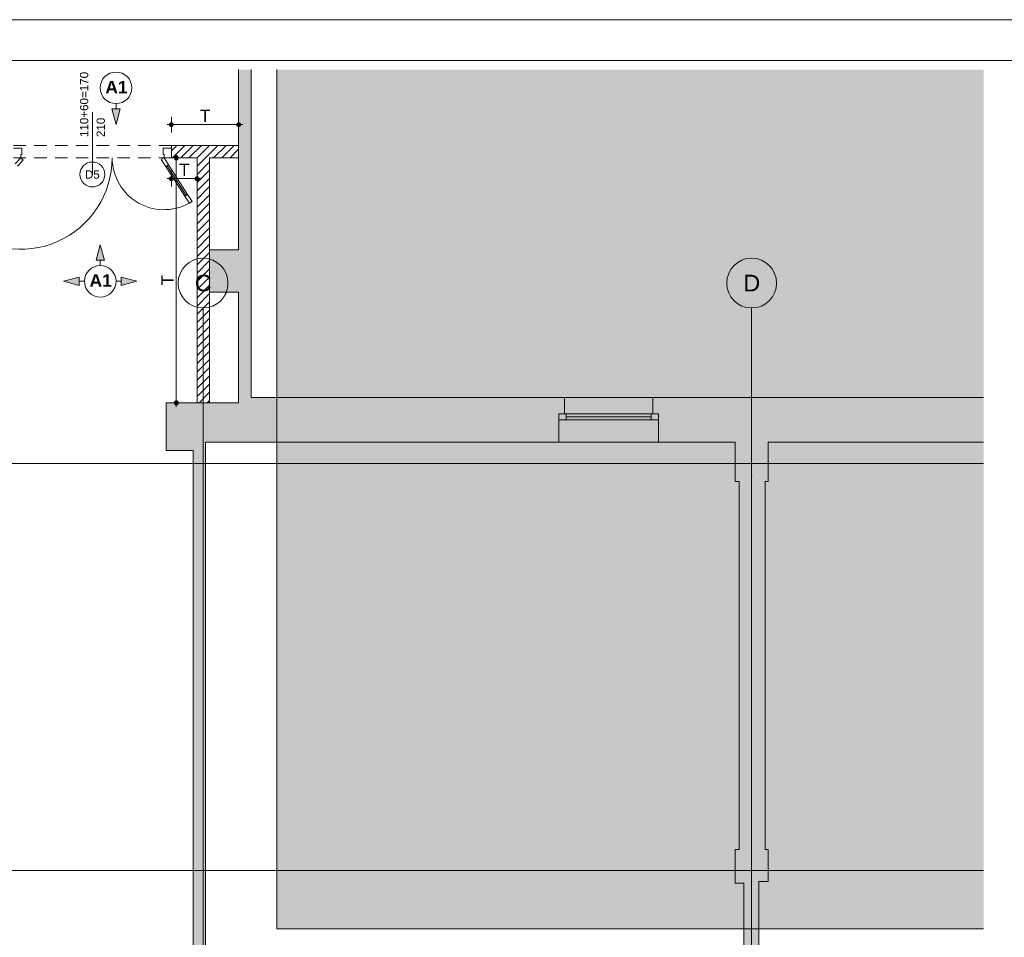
# Paper-space layout 'A-44 WYKOŃCZENIA ŚCIAN - PIĘTRO -1' of a CAD drawing. Header units: millimetres. Extents: x 0 to 594, y 0 to 297.
# Tile 11 of 16: x 260 to 378, y 187 to 297. Entities that reach past the tile are written whole.
import ezdxf
from ezdxf.xclip import XClip

# ---------------------------------------------------------------- set-up
doc = ezdxf.new("R2010")
doc.units = ezdxf.units.MM
doc.header["$MEASUREMENT"] = 0
doc.header["$XCLIPFRAME"] = 0
for name, pattern in [('DASHDOTX2', [1000, 500, -250, 0, -250]), ('Przer. długie kreski', [2.5, 1.5, -1]), ('PRZERYWANA_DU_A', [550, 350.0000000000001, -199.9999999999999])]:
    doc.linetypes.add(name, pattern=pattern)
for name, color, linetype, lineweight in [('0_Nr_pióra__2', 8, 'Continuous', 13), ('A__OKŁADZINY ŚCIAN_Nr_pióra__1', 7, 'Continuous', 20), ('A_ściany proj_Nr_pióra__1', 7, 'Continuous', 20), ('A_ściany_Nr_pióra__1', 7, 'Continuous', 20), ('Drzwi Archicad_Nr_pióra__3', 252, 'Continuous', 13), ('Znaczniki drzwi Archicada_Nr_pióra__3', 252, 'Continuous', 13)]:
    doc.layers.add(name, color=color, linetype=linetype, lineweight=lineweight)
for name, color, linetype in [('A__OKŁADZINY ŚCIAN', 7, 'Continuous'), ('A_podrys', 7, 'Continuous'), ('A_ściany', 7, 'Continuous'), ('A_ściany proj', 7, 'Continuous')]:
    doc.layers.add(name, color=color, linetype=linetype)
for name, color, linetype, lineweight, true_color in [('A__OKŁADZINY ŚCIAN_Nr_pióra__7', 7, 'Continuous', 18, 0x171717), ('A_Arkusz_Nr_pióra__255', 7, 'Continuous', 15, 0x242424), ('A_osie_Nr_pióra__16', 7, 'Continuous', 5, 0x0f0f0f), ('A_osie_Nr_pióra__76', 7, 'Continuous', 5, 0x2d2d2d), ('Okna Archicada_Nr_pióra__19', 7, 'Continuous', 5, 0x191919)]:
    doc.layers.add(name, color=color, linetype=linetype, lineweight=lineweight, true_color=true_color)
doc.styles.add('STYL_AUTOMATYCZNY_1', font='arial.ttf')
doc.styles.add('STYL_AUTOMATYCZNY_3', font='arial.ttf')
doc.styles.add('STYL_AUTOMATYCZNY_4', font='arial.ttf')
doc.styles.add('STYL_AUTOMATYCZNY_5', font='arial.ttf')
pattern_1 = [(45, (-1493.656544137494, -286.4805992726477), (-0.4949747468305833, 0.4949747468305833), [])]

# ---------------------------------------------------------------- blocks, each defined once
blk = doc.blocks.new('Rysunek_1_1', base_point=(-1493.656544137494, -286.4805992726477))
at = {"linetype": 'Continuous', "lineweight": 0, "true_color": 0x484848}
blk.add_hatch(color=251, dxfattribs=at).paths.add_polyline_path([(375.5347854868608, 290.9937040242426), (290.5347936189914, 290.9937040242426), (290.5347936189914, 187.5942326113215), (375.5347854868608, 187.5942326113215)])
at = {"layer": 'A__OKŁADZINY ŚCIAN', "linetype": 'Continuous', "lineweight": 0, "true_color": 0x000000}
for points in [[(271.1708338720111, 284.3948669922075), (271.6708338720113, 286.2608919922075), (270.6708338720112, 286.2608919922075)], [(269.2680053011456, 269.9223740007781), (268.7680053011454, 268.0563490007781), (269.7680053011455, 268.0563490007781)], [(264.8651767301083, 265.5195454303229), (266.731201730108, 265.0195454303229), (266.731201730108, 266.0195454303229)], [(273.6708338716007, 265.5195454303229), (271.804808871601, 266.0195454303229), (271.804808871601, 265.0195454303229)]]:
    blk.add_hatch(color=18, dxfattribs=at).paths.add_polyline_path(points)
at = {"layer": 'A__OKŁADZINY ŚCIAN', "linetype": 'Continuous', "lineweight": 0, "true_color": 0x171717}
for points in [[(277.5800668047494, 284.3711164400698), (277.5990969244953, 284.2754455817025), (277.6532901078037, 284.1943397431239), (277.7343959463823, 284.1401465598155), (277.8300668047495, 284.1211164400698), (277.9257376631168, 284.1401465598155), (278.0068435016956, 284.1943397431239), (278.0610366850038, 284.2754455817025), (278.0800668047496, 284.3711164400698), (278.0610366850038, 284.4667872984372), (278.0068435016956, 284.5478931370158), (277.9257376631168, 284.602086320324), (277.8300668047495, 284.62111644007), (277.7343959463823, 284.602086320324), (277.6532901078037, 284.5478931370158), (277.5990969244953, 284.4667872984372)], [(285.6703656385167, 284.3711164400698), (285.6893957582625, 284.2754455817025), (285.7435889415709, 284.1943397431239), (285.8246947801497, 284.1401465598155), (285.9203656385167, 284.1211164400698), (286.016036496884, 284.1401465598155), (286.0971423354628, 284.1943397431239), (286.151335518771, 284.2754455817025), (286.1703656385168, 284.3711164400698), (286.151335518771, 284.4667872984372), (286.0971423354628, 284.5478931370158), (286.016036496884, 284.602086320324), (285.9203656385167, 284.62111644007), (285.8246947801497, 284.602086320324), (285.7435889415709, 284.5478931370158), (285.6893957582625, 284.4667872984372)], [(278.1704775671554, 280.3711164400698), (278.1895076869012, 280.2754455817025), (278.2437008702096, 280.1943397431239), (278.3248067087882, 280.1401465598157), (278.4204775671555, 280.1211164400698), (278.5161484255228, 280.1401465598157), (278.5972542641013, 280.1943397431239), (278.6514474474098, 280.2754455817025), (278.6704775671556, 280.3711164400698), (278.6514474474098, 280.4667872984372), (278.5972542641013, 280.5478931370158), (278.5161484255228, 280.602086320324), (278.4204775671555, 280.62111644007), (278.3248067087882, 280.602086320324), (278.2437008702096, 280.5478931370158), (278.1895076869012, 280.4667872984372)], [(277.5800668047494, 277.8711164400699), (277.5990969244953, 277.7754455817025), (277.6532901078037, 277.694339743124), (277.7343959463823, 277.6401465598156), (277.8300668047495, 277.6211164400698), (277.9257376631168, 277.6401465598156), (278.0068435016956, 277.694339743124), (278.0610366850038, 277.7754455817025), (278.0800668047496, 277.8711164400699), (278.0610366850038, 277.9667872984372), (278.0068435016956, 278.0478931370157), (277.9257376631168, 278.1020863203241), (277.8300668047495, 278.1211164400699), (277.7343959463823, 278.1020863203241), (277.6532901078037, 278.0478931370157), (277.5990969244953, 277.9667872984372)], [(280.6704775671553, 277.8711164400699), (280.6895076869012, 277.7754455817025), (280.7437008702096, 277.694339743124), (280.8248067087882, 277.6401465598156), (280.9204775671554, 277.6211164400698), (281.0161484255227, 277.6401465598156), (281.0972542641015, 277.694339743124), (281.1514474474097, 277.7754455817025), (281.1704775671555, 277.8711164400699), (281.1514474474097, 277.9667872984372), (281.0972542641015, 278.0478931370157), (281.0161484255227, 278.1020863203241), (280.9204775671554, 278.1211164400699), (280.8248067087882, 278.1020863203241), (280.7437008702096, 278.0478931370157), (280.6895076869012, 277.9667872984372)], [(278.1704775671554, 250.8942348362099), (278.1895076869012, 250.7985639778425), (278.2437008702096, 250.7174581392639), (278.3248067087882, 250.6632649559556), (278.4204775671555, 250.6442348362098), (278.5161484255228, 250.6632649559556), (278.5972542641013, 250.7174581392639), (278.6514474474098, 250.7985639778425), (278.6704775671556, 250.8942348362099), (278.6514474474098, 250.9899056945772), (278.5972542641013, 251.0710115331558), (278.5161484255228, 251.1252047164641), (278.4204775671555, 251.1442348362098), (278.3248067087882, 251.1252047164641), (278.2437008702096, 251.0710115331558), (278.1895076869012, 250.9899056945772)]]:
    blk.add_hatch(color=250, dxfattribs=at).paths.add_polyline_path(points)
at = {"layer": 'A_ściany', "linetype": 'Continuous', "lineweight": 0, "true_color": 0x000000}
for points in [[(285.9204784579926, 269.284236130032), (287.4204770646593, 269.284236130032), (287.4204770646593, 290.9937032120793), (285.9204784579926, 290.9937032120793)], [(287.4204775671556, 264.2242348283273), (287.4204775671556, 269.2842348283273), (282.4204775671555, 269.2842348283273), (282.4204775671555, 264.2242348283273)], [(287.4204775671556, 251.5442348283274), (287.4204775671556, 264.2242348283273), (285.9204775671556, 264.2242348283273), (285.9204775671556, 251.5442348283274)], [(277.2004775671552, 246.1442348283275), (285.9204776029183, 246.1442348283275), (289.8329709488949, 246.1442348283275), (289.8329709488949, 251.5442348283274), (285.9204775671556, 251.5442348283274), (285.9204775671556, 250.8942348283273), (277.2004775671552, 250.8942348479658)], [(324.4405648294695, 246.1442348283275), (324.4405648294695, 249.5442348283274), (325.1405648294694, 249.5442348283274), (325.1405648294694, 251.5442348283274), (289.8329709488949, 251.5442348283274), (289.8329709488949, 246.1442348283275)], [(335.7405636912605, 251.5442348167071), (335.7405636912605, 249.5442362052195), (336.4405632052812, 249.5442362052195), (336.4405632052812, 246.1442346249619), (375.5347904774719, 246.1442346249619), (375.5347904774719, 251.5442348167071)], [(281.9504775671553, 245.1442348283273), (281.9504775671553, 246.1442348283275), (277.2004775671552, 246.1442348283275), (277.2004775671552, 245.1442348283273)], [(349.6405648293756, 241.4142364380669), (349.6405648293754, 246.1442348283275), (345.6405648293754, 246.1442348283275), (345.6405648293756, 241.4142364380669)], [(281.9504775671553, 185.524267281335), (281.9504775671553, 245.1442348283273), (280.4504775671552, 245.1442348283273), (280.4504775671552, 183.833503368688)], [(349.2805648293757, 197.124236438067), (349.2805648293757, 241.414236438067), (346.1405648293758, 241.4142364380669), (346.1405648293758, 197.124236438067)], [(349.6405648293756, 193.274236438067), (349.6405648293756, 197.124236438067), (345.6405648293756, 197.124236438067), (345.6405648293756, 193.274236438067)], [(348.4905648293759, 193.0842364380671), (348.4905648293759, 193.274236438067), (345.6405648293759, 193.274236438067), (345.6405648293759, 193.0842364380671)], [(348.4905648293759, 183.3442348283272), (348.4905648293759, 193.0842364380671), (346.6905648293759, 193.0842364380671), (346.6905648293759, 183.3442348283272)]]:
    blk.add_hatch(color=18, dxfattribs=at).paths.add_polyline_path(points)
at = {"layer": 'A_ściany proj', "linetype": 'Continuous', "lineweight": 0, "true_color": 0x000000}
h = blk.add_hatch(dxfattribs=at)
h.set_pattern_fill('bloczki_ceramiczne_0001', color=18, style=0, pattern_type=2)
h.set_pattern_definition(pattern_1)
h.paths.add_polyline_path([(277.8300667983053, 280.3711164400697), (285.9203656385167, 280.3711164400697), (285.9203656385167, 281.8711164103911), (277.8300667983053, 281.8711164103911)])
h = blk.add_hatch(dxfattribs=at)
h.set_pattern_fill('bloczki_ceramiczne_0001', color=18, style=0, pattern_type=2)
h.set_pattern_definition(pattern_1)
h.paths.add_polyline_path([(280.9204775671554, 280.3711164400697), (280.9204775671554, 250.8942348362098), (282.4204775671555, 250.8942348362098), (282.4204775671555, 280.3711164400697)])
at = {"layer": '0_Nr_pióra__2', "color": 8, "linetype": 'PRZERYWANA_DU_A', "lineweight": 13, "flags": 128}
for points in [[(375.5347897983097, 187.5942348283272), (290.5347897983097, 187.5942348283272), (290.5347897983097, 290.993703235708)], [(375.5347897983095, 92.59423482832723), (375.5347897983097, 187.5942348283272)]]:
    blk.add_lwpolyline(points, dxfattribs=at)
at = {"layer": 'A__OKŁADZINY ŚCIAN_Nr_pióra__1', "color": 7, "linetype": 'Continuous', "lineweight": 20}
for p, q in [((271.1708348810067, 286.8948674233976), (271.1708348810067, 286.2608903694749)), ((270.6708328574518, 286.2608903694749), (271.6708331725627, 286.2608903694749)), ((271.1708348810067, 284.3948685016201), (270.6708328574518, 286.2608903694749)), ((271.1708348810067, 284.3948685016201), (271.6708331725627, 286.2608903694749)), ((269.2680043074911, 269.9223743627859), (268.7680060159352, 268.0563487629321)), ((269.2680043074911, 269.9223743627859), (269.7680063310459, 268.0563487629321)), ((269.7680063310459, 268.0563487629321), (268.7680060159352, 268.0563487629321)), ((269.2680043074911, 267.4223754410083), (269.2680043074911, 268.0563487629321)), ((264.8651785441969, 265.5195448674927), (266.7312004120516, 266.0195468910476)), ((264.8651785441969, 265.5195448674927), (266.7312004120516, 265.0195465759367)), ((266.7312004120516, 266.0195468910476), (266.7312004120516, 265.0195465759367)), ((267.3651774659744, 265.5195448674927), (266.7312004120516, 265.5195448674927)), ((271.1708348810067, 265.5195448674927), (271.8048082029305, 265.5195448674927)), ((271.8048082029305, 265.0195465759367), (271.8048082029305, 266.0195468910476)), ((273.6708338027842, 265.5195448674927), (271.8048082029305, 266.0195468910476)), ((273.6708338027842, 265.5195448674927), (271.8048082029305, 265.0195465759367))]:
    blk.add_line(p, q, dxfattribs=at)
for centre in [(271.1708338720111, 288.7976955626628), (269.2680053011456, 265.5195454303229)]:
    blk.add_circle(centre, 1.902828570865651, dxfattribs=at)
at = {"layer": 'A__OKŁADZINY ŚCIAN_Nr_pióra__7', "color": 250, "linetype": 'Continuous', "lineweight": 18, "true_color": 0x171717}
for p, q in [((277.3300662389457, 284.3711180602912), (277.5800653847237, 284.3711180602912)), ((277.8300682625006, 284.6211172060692), (277.8300682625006, 285.3086148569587)), ((278.0800674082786, 284.3711180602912), (285.6703673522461, 284.3711180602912)), ((285.9203664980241, 284.6211172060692), (285.9203664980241, 285.3086148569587)), ((286.170365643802, 284.3711180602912), (286.42036478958, 284.3711180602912)), ((277.8300682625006, 283.433617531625), (277.8300682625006, 284.1211151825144)), ((285.9203664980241, 283.433617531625), (285.9203664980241, 284.1211151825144)), ((278.4204779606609, 280.621115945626), (278.4204779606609, 280.871115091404)), ((278.170478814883, 280.371116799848), (277.4829774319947, 280.371116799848)), ((278.4204779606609, 251.1442357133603), (278.4204779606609, 280.1211176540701)), ((279.3579784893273, 280.371116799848), (278.670477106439, 280.371116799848)), ((277.8300682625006, 278.1211170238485), (277.8300682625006, 278.8086146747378)), ((280.9204768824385, 278.1211170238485), (280.9204768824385, 278.8086146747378)), ((277.3300662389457, 277.8711178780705), (277.5800653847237, 277.8711178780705)), ((277.8300682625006, 276.9336173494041), (277.8300682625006, 277.6211150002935)), ((278.0800674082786, 277.8711178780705), (280.6704777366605, 277.8711178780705)), ((280.9204768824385, 276.9336173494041), (280.9204768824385, 277.6211150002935)), ((281.1704760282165, 277.8711178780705), (281.4204789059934, 277.8711178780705)), ((278.170478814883, 250.8942365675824), (277.4829774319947, 250.8942365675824)), ((278.4204779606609, 250.3942345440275), (278.4204779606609, 250.6442336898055)), ((279.3579784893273, 250.8942365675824), (278.670477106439, 250.8942365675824))]:
    blk.add_line(p, q, dxfattribs=at)
for centre in [(277.8300668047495, 284.3711164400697), (285.9203656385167, 284.3711164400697), (278.4204775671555, 280.3711164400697), (277.8300668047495, 277.8711164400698), (280.9204775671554, 277.8711164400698), (278.4204775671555, 250.8942348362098)]:
    blk.add_circle(centre, 0.25, dxfattribs=at)
at = {"layer": 'A_osie_Nr_pióra__16', "color": 250, "linetype": 'DASHDOTX2', "lineweight": 5, "true_color": 0x0f0f0f}
for p, q in [((281.6405648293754, 242.0522112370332), (281.6405660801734, 262.3032932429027)), ((347.6405648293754, 242.0522112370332), (347.6405644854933, 262.3032932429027)), ((375.5347888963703, 243.5942362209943), (151.3358973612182, 243.5942362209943)), ((281.6405660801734, 242.0522125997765), (281.6405660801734, 92.59423444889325)), ((347.6405644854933, 242.0522125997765), (347.6405644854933, 92.59423444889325)), ((375.5347869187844, 194.5942380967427), (151.3358960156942, 194.5942380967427))]:
    blk.add_line(p, q, dxfattribs=at)
for p in [(281.6405648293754, 242.0522112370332), (281.6405648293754, 242.0522112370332), (347.6405648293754, 242.0522112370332), (347.6405648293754, 242.0522112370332)]:
    blk.add_point(p, dxfattribs=at)
at = {"layer": 'A_osie_Nr_pióra__76', "color": 250, "linetype": 'Continuous', "lineweight": 5, "true_color": 0x2d2d2d}
for centre in [(281.6405648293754, 265.3032916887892), (347.6405648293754, 265.3032916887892)]:
    blk.add_circle(centre, 3, dxfattribs=at)
at = {"layer": 'A_ściany proj_Nr_pióra__1', "color": 7, "linetype": 'Continuous', "lineweight": 20}
for p, q in [((277.8300682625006, 281.5211173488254), (277.8300682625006, 281.8711154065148)), ((277.8300682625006, 280.371116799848), (277.8300682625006, 281.5211173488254))]:
    blk.add_line(p, q, dxfattribs=at)
at = {"layer": 'A_ściany proj_Nr_pióra__1', "color": 7, "linetype": 'Continuous', "lineweight": 20, "flags": 128}
for points in [[(285.9203656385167, 281.8711164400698), (277.8300667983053, 281.8711164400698)], [(285.9203656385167, 280.3711164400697), (285.9203656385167, 281.8711164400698)], [(277.8300667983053, 280.3711164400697), (280.9204775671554, 280.3711164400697)], [(280.9204775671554, 280.3711164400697), (280.9204775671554, 250.8942348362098)], [(282.4204775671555, 280.3711164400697), (285.9203656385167, 280.3711164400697)], [(282.4204775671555, 250.8942348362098), (282.4204775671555, 280.3711164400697)], [(280.9204775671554, 250.8942348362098), (282.4204775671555, 250.8942348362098)]]:
    blk.add_lwpolyline(points, dxfattribs=at)
at = {"layer": 'A_ściany_Nr_pióra__1', "color": 7, "linetype": 'Continuous', "lineweight": 20}
for p, q in [((325.1405629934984, 251.5442350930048), (325.1405629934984, 249.5442344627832)), ((335.7405633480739, 251.5442350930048), (335.7405633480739, 249.5442344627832)), ((325.1405629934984, 249.5442344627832), (324.4405631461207, 249.5442344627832)), ((324.4405631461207, 249.5442344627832), (324.4405631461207, 246.1442341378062)), ((335.7405633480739, 249.5442344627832), (336.4405631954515, 249.5442344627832)), ((336.4405631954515, 249.5442344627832), (336.4405631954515, 246.1442341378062))]:
    blk.add_line(p, q, dxfattribs=at)
at = {"layer": 'A_ściany_Nr_pióra__1', "color": 7, "linetype": 'Continuous', "lineweight": 20, "flags": 128}
for points in [[(285.9204775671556, 290.993703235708), (285.9204775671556, 269.2842348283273)], [(287.4204775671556, 269.2842348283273), (287.4204775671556, 290.993703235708)], [(285.9204775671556, 269.2842348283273), (282.4204775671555, 269.2842348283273)], [(282.4204775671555, 269.2842348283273), (282.4204775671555, 264.2242348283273)], [(287.4204775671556, 264.2242348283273), (287.4204775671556, 269.2842348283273)], [(282.4204775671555, 264.2242348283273), (285.9204775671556, 264.2242348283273)], [(285.9204775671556, 264.2242348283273), (285.9204775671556, 251.5442348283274)], [(287.4204775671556, 251.5442348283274), (287.4204775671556, 264.2242348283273)], [(285.9204775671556, 251.5442348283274), (285.9204775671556, 250.8942348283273)], [(289.8329709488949, 251.5442348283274), (287.4204775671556, 251.5442348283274)], [(325.1405648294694, 251.5442348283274), (289.8329709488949, 251.5442348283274)], [(375.5347897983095, 251.5442348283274), (335.7405648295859, 251.5442348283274)], [(285.9204775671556, 250.8942348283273), (277.2004775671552, 250.8942348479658)], [(277.2004775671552, 250.8942348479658), (277.2004775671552, 246.1442348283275)], [(277.2004775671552, 246.1442348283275), (277.2004775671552, 245.1442348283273)], [(281.9504775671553, 245.1442348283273), (281.9504775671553, 246.1442348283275)], [(281.9504775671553, 246.1442348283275), (285.9204776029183, 246.1442348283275)], [(285.9204776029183, 246.1442348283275), (289.8329709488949, 246.1442348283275)], [(289.8329709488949, 246.1442348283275), (324.4405648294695, 246.1442348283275)], [(336.4405648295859, 246.1442348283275), (345.6405648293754, 246.1442348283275)], [(345.6405648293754, 246.1442348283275), (345.6405648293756, 241.4142364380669)], [(349.6405648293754, 246.1442348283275), (375.5347897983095, 246.1442348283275)], [(349.6405648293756, 241.4142364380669), (349.6405648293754, 246.1442348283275)], [(277.2004775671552, 245.1442348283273), (280.4504775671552, 245.1442348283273)], [(280.4504775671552, 245.1442348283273), (280.4504775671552, 183.833503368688)], [(281.9504775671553, 185.524267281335), (281.9504775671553, 245.1442348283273)], [(345.6405648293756, 241.4142364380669), (346.1405648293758, 241.4142364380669)], [(346.1405648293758, 241.4142364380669), (346.1405648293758, 197.124236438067)], [(349.2805648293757, 197.124236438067), (349.2805648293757, 241.414236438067)], [(349.280564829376, 241.4142364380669), (349.6405648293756, 241.4142364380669)], [(346.1405648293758, 197.124236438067), (345.6405648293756, 197.124236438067)], [(345.6405648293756, 197.124236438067), (345.6405648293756, 193.274236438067)], [(349.6405648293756, 197.124236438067), (349.2805648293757, 197.124236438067)], [(349.6405648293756, 193.274236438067), (349.6405648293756, 197.124236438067)], [(345.6405648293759, 193.274236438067), (345.6405648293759, 193.0842364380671)], [(345.6405648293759, 193.0842364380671), (346.6905648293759, 193.0842364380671)], [(346.6905648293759, 193.0842364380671), (346.6905648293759, 185.1242365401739)], [(348.4905648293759, 193.0842364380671), (348.4905648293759, 193.274236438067)], [(348.4905648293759, 193.274236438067), (349.6405648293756, 193.274236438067)], [(348.4905648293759, 185.1131142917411), (348.4905648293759, 193.0842364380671)]]:
    blk.add_lwpolyline(points, dxfattribs=at)
at = {"layer": 'Drzwi Archicad_Nr_pióra__3', "color": 252, "linetype": 'Przer. długie kreski', "lineweight": 13}
for p, q in [((277.8300682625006, 281.8711154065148), (258.8300660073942, 281.8711154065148)), ((277.8300682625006, 280.371116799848), (258.8300660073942, 280.371116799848))]:
    blk.add_line(p, q, dxfattribs=at)
at = {"layer": 'Drzwi Archicad_Nr_pióra__3', "color": 252, "linetype": 'Continuous', "lineweight": 13}
for p, q in [((259.8300663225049, 281.5211173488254), (258.8300660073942, 281.5211173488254)), ((259.7100676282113, 280.371116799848), (259.7100676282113, 280.7711161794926)), ((259.7100676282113, 280.7711161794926), (259.8300663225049, 280.7711161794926)), ((259.8300663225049, 280.7711161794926), (259.8300663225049, 281.5211173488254)), ((276.8300679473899, 281.5211173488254), (276.8300679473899, 280.7711161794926)), ((277.8300682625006, 281.5211173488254), (276.8300679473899, 281.5211173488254)), ((276.8300679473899, 280.7711161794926), (276.9500666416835, 280.7711161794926)), ((276.9500666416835, 280.7711161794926), (276.9500666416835, 280.371116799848)), ((277.8300682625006, 281.5211173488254), (277.8300682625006, 281.8711154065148)), ((277.8300682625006, 280.371116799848), (277.8300682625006, 281.5211173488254)), ((277.8300682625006, 280.371116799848), (277.8300682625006, 281.5211173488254)), ((277.8300682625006, 280.371116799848), (277.8300682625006, 281.5211173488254)), ((258.8300660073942, 280.371116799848), (259.7100676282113, 280.371116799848)), ((259.0337323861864, 279.6345209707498), (259.7100676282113, 280.371116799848)), ((260.0047052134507, 280.1005841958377), (259.328373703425, 279.3639883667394)), ((259.7100676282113, 280.371116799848), (260.0047052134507, 280.1005841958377)), ((276.9500666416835, 280.371116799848), (276.6137799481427, 280.1545265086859)), ((276.6137799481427, 280.1545265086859), (277.1552594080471, 279.3138116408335)), ((276.9500666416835, 280.371116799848), (277.8300682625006, 280.371116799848)), ((277.4915423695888, 279.5304019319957), (276.9500666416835, 280.371116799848)), ((277.1552594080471, 279.3138116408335), (277.4915423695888, 279.5304019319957)), ((279.6192631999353, 275.8574730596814), (277.323400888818, 279.4221067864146)), ((279.7874084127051, 275.9657682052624), (279.4511217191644, 275.7491779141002)), ((279.4511217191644, 275.7491779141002), (279.9925974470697, 274.908463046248)), ((280.3288841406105, 275.1250533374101), (279.7874084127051, 275.9657682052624)), ((279.9925974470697, 274.908463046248), (280.3288841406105, 275.1250533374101))]:
    blk.add_line(p, q, dxfattribs=at)
at = {"layer": 'Drzwi Archicad_Nr_pióra__3', "color": 252, "linetype": 'Continuous', "lineweight": 13, "flags": 128}
for points in [[(279.6192642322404, 275.8574721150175), (277.3234009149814, 279.4221055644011), (277.1552578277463, 279.3138101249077), (279.4511211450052, 275.7491766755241)], [(279.7874073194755, 275.9657675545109), (277.4915440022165, 279.5304010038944), (277.3234009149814, 279.4221055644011), (279.6192642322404, 275.8574721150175)]]:
    blk.add_lwpolyline(points, close=True, dxfattribs=at)
at = {"layer": 'Drzwi Archicad_Nr_pióra__3', "color": 252, "linetype": 'Continuous', "lineweight": 13}
for centre, radius, start, end in [((259.7100668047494, 280.3711164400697), 11, 227.4422817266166, 0), ((276.95006680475, 280.3711164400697), 6.239999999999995, 180, 302.7842548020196)]:
    blk.add_arc(centre, radius, start, end, dxfattribs=at)
at = {"layer": 'Okna Archicada_Nr_pióra__19', "color": 250, "linetype": 'Continuous', "lineweight": 5, "true_color": 0x191919}
for p, q in [((324.4405631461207, 251.5442350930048), (336.4405631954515, 251.5442350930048)), ((324.4405631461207, 249.5442344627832), (336.4405631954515, 249.5442344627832)), ((324.4405631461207, 249.5442344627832), (324.4405631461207, 248.8442346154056)), ((324.4405631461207, 248.8442346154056), (336.4405631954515, 248.8442346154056)), ((325.3405645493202, 249.5442344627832), (325.3405645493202, 248.8442346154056)), ((325.3405645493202, 249.1942364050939), (335.5405655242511, 249.1942364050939)), ((335.5405655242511, 249.5442344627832), (335.5405655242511, 248.8442346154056)), ((336.4405631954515, 249.5442344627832), (336.4405631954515, 248.8442346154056)), ((324.4405631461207, 246.1442341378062), (336.4405631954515, 246.1442341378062))]:
    blk.add_line(p, q, dxfattribs=at)
at = {"layer": 'Znaczniki drzwi Archicada_Nr_pióra__3', "color": 252, "linetype": 'Continuous', "lineweight": 13}
blk.add_line((268.3300671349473, 278.3711161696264), (268.3300671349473, 285.871116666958), dxfattribs=at)
at = {"layer": 'Znaczniki drzwi Archicada_Nr_pióra__3', "color": 252, "linetype": 'Continuous', "lineweight": 13, "flags": 128}
blk.add_lwpolyline([(266.8300668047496, 278.3711164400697, 0.9999999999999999), (269.8300668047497, 278.3711164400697, 0.9999999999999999)], format="xyb", close=True, dxfattribs=at)
at = {"layer": 'A__OKŁADZINY ŚCIAN_Nr_pióra__1', "color": 7, "linetype": 'Continuous', "lineweight": 20, "char_height": 1.5, "attachment_point": 4, "style": 'STYL_AUTOMATYCZNY_3'}
for insert in [(269.888543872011, 288.8834133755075), (267.9857153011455, 265.6052632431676)]:
    blk.add_mtext('\\A1;{\\pql;\\fArial|b1|i0|c238|p0;\\W1.000000;A1}', dxfattribs=dict(at, insert=insert))
at = {"layer": 'A__OKŁADZINY ŚCIAN_Nr_pióra__7', "color": 250, "linetype": 'Continuous', "lineweight": 18, "true_color": 0x171717, "char_height": 1.5, "width": 1.256586, "attachment_point": 7, "style": 'STYL_AUTOMATYCZNY_5'}
for insert in [(281.246923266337, 284.6711164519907), (278.7469792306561, 278.1711164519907)]:
    blk.add_mtext('\\A1;{\\pql;\\fArial|b0|i0|c238|p0;\\W1.000000;T}', dxfattribs=dict(at, insert=insert))
at = {"layer": 'A__OKŁADZINY ŚCIAN_Nr_pióra__7', "color": 250, "linetype": 'Continuous', "lineweight": 18, "true_color": 0x171717, "insert": (278.1204775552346, 265.0043826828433), "char_height": 1.5, "width": 1.256586, "attachment_point": 7, "rotation": 90, "style": 'STYL_AUTOMATYCZNY_5'}
blk.add_mtext('\\A1;{\\pql;\\fArial|b0|i0|c238|p0;\\W1.000000;T}', dxfattribs=at)
at = {"layer": 'A_osie_Nr_pióra__76', "color": 250, "linetype": 'Continuous', "lineweight": 5, "true_color": 0x2d2d2d, "char_height": 2, "attachment_point": 1, "style": 'STYL_AUTOMATYCZNY_1'}
for s, insert in [('\\A1;{\\pql;\\pt0;\\fArial|b0|i0|c238|p0;\\W1.000000;C}', (280.6501598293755, 266.303291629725)), ('\\A1;{\\pql;\\pt0;\\fArial|b0|i0|c238|p0;\\W1.000000;D}', (346.6501598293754, 266.303291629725))]:
    blk.add_mtext(s, dxfattribs=dict(at, insert=insert))
at = {"layer": 'Znaczniki drzwi Archicada_Nr_pióra__3', "color": 252, "linetype": 'Continuous', "lineweight": 13, "char_height": 1, "attachment_point": 7, "rotation": 89.99999999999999, "style": 'STYL_AUTOMATYCZNY_4'}
for s, insert in [('\\A1;{\\pql;\\fArial CE|b0|i0|c238|p0;\\W1.000000;110+60=170}', (267.8472931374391, 282.8711164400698)), ('\\A1;{\\pql;\\fArial CE|b0|i0|c238|p0;\\W1.000000;210}', (269.8472931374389, 282.8711164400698))]:
    blk.add_mtext(s, dxfattribs=dict(at, insert=insert))
at = {"layer": 'Znaczniki drzwi Archicada_Nr_pióra__3', "color": 252, "linetype": 'Continuous', "lineweight": 13, "insert": (267.4277218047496, 277.8538901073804), "char_height": 1, "attachment_point": 7, "style": 'STYL_AUTOMATYCZNY_4'}
blk.add_mtext('\\A1;{\\pql;\\fArial CE|b0|i0|c238|p0;\\W1.000000;D5}', dxfattribs=at)

psp = doc.layouts.new('A-44 WYKOŃCZENIA ŚCIAN - PIĘTRO -1')

# ---------------------------------------------------------------- linework, layer by layer
at = {"layer": 'A_Arkusz_Nr_pióra__255', "color": 250, "linetype": 'Continuous', "lineweight": 15, "true_color": 0x242424}
psp.add_line((589.1, 292.1), (29.90003742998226, 292.1), dxfattribs=at)
at = {"layer": 'A_Arkusz_Nr_pióra__255', "color": 250, "linetype": 'Continuous', "lineweight": 15, "true_color": 0x242424, "flags": 128}
psp.add_lwpolyline([(0, 297), (594, 297), (594, 0), (0, 0)], close=True, dxfattribs=at)

# ---------------------------------------------------------------- block references
at = {"layer": 'A_podrys', "color": 37, "linetype": 'Continuous', "lineweight": 5, "true_color": 0x656532}
ref = psp.add_blockref('Rysunek_1_1', (-1493.656544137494, -286.4805992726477), dxfattribs=at)
XClip(ref).set_block_clipping_path([(125.0848185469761, 92.59423482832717), (375.5347897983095, 290.993703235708)])

doc.saveas('drawing.dxf')
